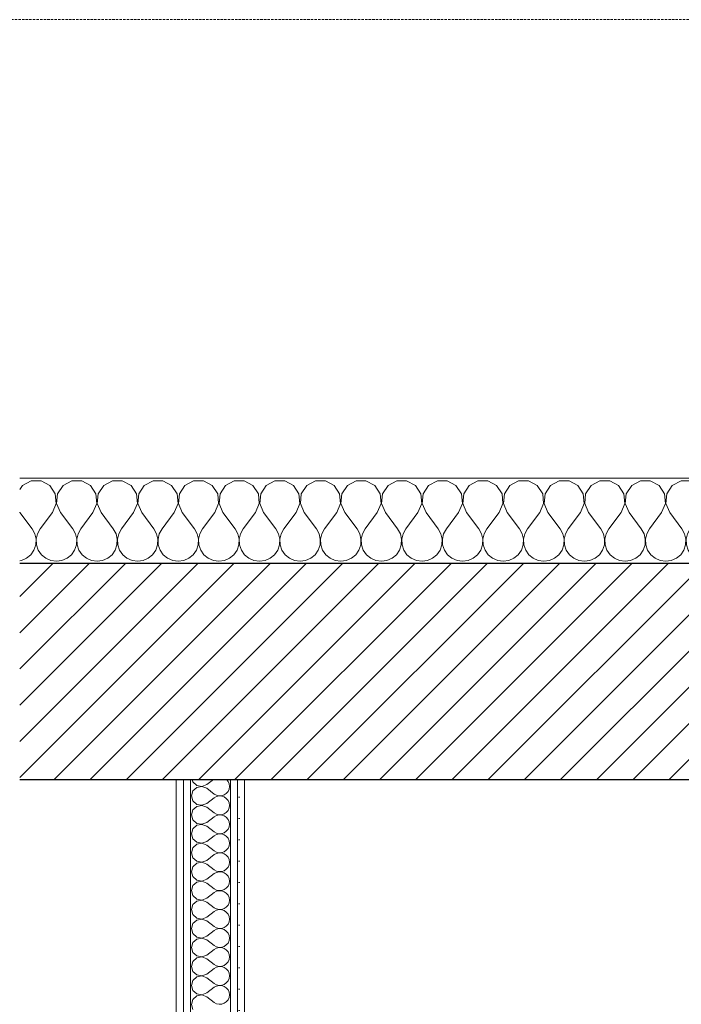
# Model space of a CAD drawing. Header units: millimetres. Extents: x 27262 to 215252, y 16288 to 306312.
# Tile 75 of 76: x 146720 to 147593, y 181836 to 183135. Entities that reach past the tile are written whole.
import ezdxf

# ---------------------------------------------------------------- set-up
doc = ezdxf.new("R2010")
doc.units = ezdxf.units.MM
doc.linetypes.add('DASHED2', pattern=[0.47625, 0.3175, -0.15875])
doc.layers.add('KR_INW', color=252, linetype='Continuous')
doc.layers.add('ROZBUDOWA_NOWE_DZIAŁOWE', color=252, linetype='Continuous')
for name, color, linetype, lineweight in [('KR_INW_Nr_pióra__101', 252, 'Continuous', 5), ('KR_INW_Nr_pióra__102', 252, 'Continuous', 5), ('KR_INW_Nr_pióra__27', 252, 'Continuous', 25), ('KR_INW_Nr_pióra__47', 252, 'Continuous', 15), ('ROZBUDOWA_NOWE_DZIAŁOWE_Nr_pióra__24', 252, 'Continuous', 15), ('ROZBUDOWA_NOWE_DZIAŁOWE_Nr_pióra__4', 252, 'Continuous', 13), ('ROZBUDOWA_NOWE_DZIAŁOWE_Nr_pióra__47', 252, 'Continuous', 15), ('ROZBUDOWA_NOWE_DZIAŁOWE_Nr_pióra__67', 252, 'Continuous', 13)]:
    doc.layers.add(name, color=color, linetype=linetype, lineweight=lineweight)
doc.layers.get('ROZBUDOWA_NOWE_DZIAŁOWE').off()
pattern_1 = [(0, (0, 0), (0, 37.5), [0, -37.5])]

# ---------------------------------------------------------------- blocks, each defined once
blk = doc.blocks.new('*X129')
at = {"layer": 'KR_INW_Nr_pióra__102', "linetype": 'Continuous'}
for p, q in [((215940.3, 121662.7), (215935.4, 121655.4)), ((215955.6, 121670.9), (215940.3, 121662.7)), ((215973, 121670.9), (215955.6, 121670.9)), ((215988.3, 121662.7), (215973, 121670.9)), ((215997.9, 121648.2), (215988.3, 121662.7)), ((216011.7, 121662.7), (216002.1, 121648.2)), ((216027, 121670.9), (216011.7, 121662.7)), ((216044.4, 121670.9), (216027, 121670.9)), ((216059.7, 121662.7), (216044.4, 121670.9)), ((216069.4, 121648.2), (216059.7, 121662.7)), ((216083.1, 121662.7), (216073.5, 121648.2)), ((216098.4, 121670.9), (216083.1, 121662.7)), ((216115.8, 121670.9), (216098.4, 121670.9)), ((216131.2, 121662.7), (216115.8, 121670.9)), ((216140.8, 121648.2), (216131.2, 121662.7)), ((216154.5, 121662.7), (216144.9, 121648.2)), ((216169.9, 121670.9), (216154.5, 121662.7)), ((216187.3, 121670.9), (216169.9, 121670.9)), ((216202.6, 121662.7), (216187.3, 121670.9)), ((216212.2, 121648.2), (216202.6, 121662.7)), ((216226, 121662.7), (216216.3, 121648.2)), ((216241.3, 121670.9), (216226, 121662.7)), ((216258.7, 121670.9), (216241.3, 121670.9)), ((216274, 121662.7), (216258.7, 121670.9)), ((216283.7, 121648.2), (216274, 121662.7)), ((216297.4, 121662.7), (216287.8, 121648.2)), ((216312.7, 121670.9), (216297.4, 121662.7)), ((216330.1, 121670.9), (216312.7, 121670.9)), ((216345.5, 121662.7), (216330.1, 121670.9)), ((216355.1, 121648.2), (216345.5, 121662.7)), ((216368.8, 121662.7), (216359.2, 121648.2)), ((216384.2, 121670.9), (216368.8, 121662.7)), ((216401.6, 121670.9), (216384.2, 121670.9)), ((216416.9, 121662.7), (216401.6, 121670.9)), ((216426.5, 121648.2), (216416.9, 121662.7)), ((216440.3, 121662.7), (216430.6, 121648.2)), ((216455.6, 121670.9), (216440.3, 121662.7)), ((216473, 121670.9), (216455.6, 121670.9)), ((216488.3, 121662.7), (216473, 121670.9)), ((216497.9, 121648.2), (216488.3, 121662.7)), ((216511.7, 121662.7), (216502.1, 121648.2)), ((216527, 121670.9), (216511.7, 121662.7)), ((216544.4, 121670.9), (216527, 121670.9)), ((216559.7, 121662.7), (216544.4, 121670.9)), ((216569.4, 121648.2), (216559.7, 121662.7)), ((216583.1, 121662.7), (216573.5, 121648.2)), ((216598.4, 121670.9), (216583.1, 121662.7)), ((216615.8, 121670.9), (216598.4, 121670.9)), ((216631.2, 121662.7), (216615.8, 121670.9)), ((216640.8, 121648.2), (216631.2, 121662.7)), ((216654.5, 121662.7), (216644.9, 121648.2)), ((216669.9, 121670.9), (216654.5, 121662.7)), ((216687.3, 121670.9), (216669.9, 121670.9)), ((216702.6, 121662.7), (216687.3, 121670.9)), ((216712.2, 121648.2), (216702.6, 121662.7)), ((216726, 121662.7), (216716.3, 121648.2)), ((216741.3, 121670.9), (216726, 121662.7)), ((216758.7, 121670.9), (216741.3, 121670.9)), ((216774, 121662.7), (216758.7, 121670.9)), ((216783.7, 121648.2), (216774, 121662.7)), ((216797.4, 121662.7), (216787.8, 121648.2)), ((216812.7, 121670.9), (216797.4, 121662.7)), ((216830.1, 121670.9), (216812.7, 121670.9)), ((216845.5, 121662.7), (216830.1, 121670.9)), ((216855.1, 121648.2), (216845.5, 121662.7)), ((216868.8, 121662.7), (216859.2, 121648.2)), ((216884.2, 121670.9), (216868.8, 121662.7)), ((216901.6, 121670.9), (216884.2, 121670.9)), ((216916.9, 121662.7), (216901.6, 121670.9)), ((216926.5, 121648.2), (216916.9, 121662.7)), ((216940.3, 121662.7), (216930.6, 121648.2)), ((216955.6, 121670.9), (216940.3, 121662.7)), ((216973, 121670.9), (216955.6, 121670.9)), ((216988.3, 121662.7), (216973, 121670.9)), ((216997.9, 121648.2), (216988.3, 121662.7)), ((217011.7, 121662.7), (217002.1, 121648.2)), ((217027, 121670.9), (217011.7, 121662.7)), ((217044.4, 121670.9), (217027, 121670.9)), ((217059.7, 121662.7), (217044.4, 121670.9)), ((217069.4, 121648.2), (217059.7, 121662.7)), ((217083.1, 121662.7), (217073.5, 121648.2)), ((217098.4, 121670.9), (217083.1, 121662.7)), ((217115.8, 121670.9), (217098.4, 121670.9)), ((217131.2, 121662.7), (217115.8, 121670.9)), ((217140.8, 121648.2), (217131.2, 121662.7)), ((217154.5, 121662.7), (217144.9, 121648.2)), ((217169.9, 121670.9), (217154.5, 121662.7)), ((217187.3, 121670.9), (217169.9, 121670.9)), ((217202.6, 121662.7), (217187.3, 121670.9)), ((217212.2, 121648.2), (217202.6, 121662.7)), ((217226, 121662.7), (217216.3, 121648.2)), ((217241.3, 121670.9), (217226, 121662.7)), ((217258.7, 121670.9), (217241.3, 121670.9)), ((217274, 121662.7), (217258.7, 121670.9)), ((217283.7, 121648.2), (217274, 121662.7)), ((217297.4, 121662.7), (217287.8, 121648.2)), ((217312.7, 121670.9), (217297.4, 121662.7)), ((217330.1, 121670.9), (217312.7, 121670.9)), ((217345.5, 121662.7), (217330.1, 121670.9)), ((217355.1, 121648.2), (217345.5, 121662.7)), ((217368.8, 121662.7), (217359.2, 121648.2)), ((217384.2, 121670.9), (217368.8, 121662.7)), ((217401.6, 121670.9), (217384.2, 121670.9)), ((217416.9, 121662.7), (217401.6, 121670.9)), ((217426.5, 121648.2), (217416.9, 121662.7)), ((217440.3, 121662.7), (217430.6, 121648.2)), ((217455.6, 121670.9), (217440.3, 121662.7)), ((217473, 121670.9), (217455.6, 121670.9)), ((217488.3, 121662.7), (217473, 121670.9)), ((217492.2, 121656.9), (217488.3, 121662.7)), ((215999.6, 121630.9), (215997.9, 121648.2)), ((216002.1, 121648.2), (216000.4, 121630.9)), ((216071, 121630.9), (216069.4, 121648.2)), ((216073.5, 121648.2), (216071.8, 121630.9)), ((216142.4, 121630.9), (216140.8, 121648.2)), ((216144.9, 121648.2), (216143.3, 121630.9)), ((216213.9, 121630.9), (216212.2, 121648.2)), ((216216.3, 121648.2), (216214.7, 121630.9)), ((216285.3, 121630.9), (216283.7, 121648.2)), ((216287.8, 121648.2), (216286.1, 121630.9)), ((216356.7, 121630.9), (216355.1, 121648.2)), ((216359.2, 121648.2), (216357.6, 121630.9)), ((216428.2, 121630.9), (216426.5, 121648.2)), ((216430.6, 121648.2), (216429, 121630.9)), ((216499.6, 121630.9), (216497.9, 121648.2)), ((216502.1, 121648.2), (216500.4, 121630.9)), ((216571, 121630.9), (216569.4, 121648.2)), ((216573.5, 121648.2), (216571.8, 121630.9)), ((216642.4, 121630.9), (216640.8, 121648.2)), ((216644.9, 121648.2), (216643.3, 121630.9)), ((216713.9, 121630.9), (216712.2, 121648.2)), ((216716.3, 121648.2), (216714.7, 121630.9)), ((216785.3, 121630.9), (216783.7, 121648.2)), ((216787.8, 121648.2), (216786.1, 121630.9)), ((216856.7, 121630.9), (216855.1, 121648.2)), ((216859.2, 121648.2), (216857.6, 121630.9)), ((216928.2, 121630.9), (216926.5, 121648.2)), ((216930.6, 121648.2), (216929, 121630.9)), ((216999.6, 121630.9), (216997.9, 121648.2)), ((217002.1, 121648.2), (217000.4, 121630.9)), ((217071, 121630.9), (217069.4, 121648.2)), ((217073.5, 121648.2), (217071.8, 121630.9)), ((217142.4, 121630.9), (217140.8, 121648.2)), ((217144.9, 121648.2), (217143.3, 121630.9)), ((217213.9, 121630.9), (217212.2, 121648.2)), ((217216.3, 121648.2), (217214.7, 121630.9)), ((217285.3, 121630.9), (217283.7, 121648.2)), ((217287.8, 121648.2), (217286.1, 121630.9)), ((217356.7, 121630.9), (217355.1, 121648.2)), ((217359.2, 121648.2), (217357.6, 121630.9)), ((217428.2, 121630.9), (217426.5, 121648.2)), ((217430.6, 121648.2), (217429, 121630.9)), ((215992.9, 121614.9), (215999.6, 121630.9)), ((216000.4, 121630.9), (216007.1, 121614.9)), ((216064.3, 121614.9), (216071, 121630.9)), ((216071.8, 121630.9), (216078.6, 121614.9)), ((216135.7, 121614.9), (216142.4, 121630.9)), ((216143.3, 121630.9), (216150, 121614.9)), ((216207.1, 121614.9), (216213.9, 121630.9)), ((216214.7, 121630.9), (216221.4, 121614.9)), ((216278.6, 121614.9), (216285.3, 121630.9)), ((216286.1, 121630.9), (216292.9, 121614.9)), ((216350, 121614.9), (216356.7, 121630.9)), ((216357.6, 121630.9), (216364.3, 121614.9)), ((216421.4, 121614.9), (216428.2, 121630.9)), ((216429, 121630.9), (216435.7, 121614.9)), ((216492.9, 121614.9), (216499.6, 121630.9)), ((216500.4, 121630.9), (216507.1, 121614.9)), ((216564.3, 121614.9), (216571, 121630.9)), ((216571.8, 121630.9), (216578.6, 121614.9)), ((216635.7, 121614.9), (216642.4, 121630.9)), ((216643.3, 121630.9), (216650, 121614.9)), ((216707.1, 121614.9), (216713.9, 121630.9)), ((216714.7, 121630.9), (216721.4, 121614.9)), ((216778.6, 121614.9), (216785.3, 121630.9)), ((216786.1, 121630.9), (216792.9, 121614.9)), ((216850, 121614.9), (216856.7, 121630.9)), ((216857.6, 121630.9), (216864.3, 121614.9)), ((216921.4, 121614.9), (216928.2, 121630.9)), ((216929, 121630.9), (216935.7, 121614.9)), ((216992.9, 121614.9), (216999.6, 121630.9)), ((217000.4, 121630.9), (217007.1, 121614.9)), ((217064.3, 121614.9), (217071, 121630.9)), ((217071.8, 121630.9), (217078.6, 121614.9)), ((217135.7, 121614.9), (217142.4, 121630.9)), ((217143.3, 121630.9), (217150, 121614.9)), ((217207.1, 121614.9), (217213.9, 121630.9)), ((217214.7, 121630.9), (217221.4, 121614.9)), ((217278.6, 121614.9), (217285.3, 121630.9)), ((217286.1, 121630.9), (217292.9, 121614.9)), ((217350, 121614.9), (217356.7, 121630.9)), ((217357.6, 121630.9), (217364.3, 121614.9)), ((217421.4, 121614.9), (217428.2, 121630.9)), ((217429, 121630.9), (217435.7, 121614.9)), ((215935.4, 121615.6), (215935.7, 121614.9)), ((215935.7, 121614.9), (215957.1, 121586.3)), ((215992.9, 121614.9), (215971.4, 121586.3)), ((216007.1, 121614.9), (216028.6, 121586.3)), ((216064.3, 121614.9), (216042.9, 121586.3)), ((216078.6, 121614.9), (216100, 121586.3)), ((216135.7, 121614.9), (216114.3, 121586.3)), ((216150, 121614.9), (216171.4, 121586.3)), ((216207.1, 121614.9), (216185.7, 121586.3)), ((216221.4, 121614.9), (216242.9, 121586.3)), ((216278.6, 121614.9), (216257.1, 121586.3)), ((216292.9, 121614.9), (216314.3, 121586.3)), ((216350, 121614.9), (216328.6, 121586.3)), ((216364.3, 121614.9), (216385.7, 121586.3)), ((216421.4, 121614.9), (216400, 121586.3)), ((216435.7, 121614.9), (216457.1, 121586.3)), ((216492.9, 121614.9), (216471.4, 121586.3)), ((216507.1, 121614.9), (216528.6, 121586.3)), ((216564.3, 121614.9), (216542.9, 121586.3)), ((216578.6, 121614.9), (216600, 121586.3)), ((216635.7, 121614.9), (216614.3, 121586.3)), ((216650, 121614.9), (216671.4, 121586.3)), ((216707.1, 121614.9), (216685.7, 121586.3)), ((216721.4, 121614.9), (216742.9, 121586.3)), ((216778.6, 121614.9), (216757.1, 121586.3)), ((216792.9, 121614.9), (216814.3, 121586.3)), ((216850, 121614.9), (216828.6, 121586.3)), ((216864.3, 121614.9), (216885.7, 121586.3)), ((216921.4, 121614.9), (216900, 121586.3)), ((216935.7, 121614.9), (216957.1, 121586.3)), ((216992.9, 121614.9), (216971.4, 121586.3)), ((217007.1, 121614.9), (217028.6, 121586.3)), ((217064.3, 121614.9), (217042.9, 121586.3)), ((217078.6, 121614.9), (217100, 121586.3)), ((217135.7, 121614.9), (217114.3, 121586.3)), ((217150, 121614.9), (217171.4, 121586.3)), ((217207.1, 121614.9), (217185.7, 121586.3)), ((217221.4, 121614.9), (217242.9, 121586.3)), ((217278.6, 121614.9), (217257.1, 121586.3)), ((217292.9, 121614.9), (217314.3, 121586.3)), ((217350, 121614.9), (217328.6, 121586.3)), ((217364.3, 121614.9), (217385.7, 121586.3)), ((217421.4, 121614.9), (217400, 121586.3)), ((217435.7, 121614.9), (217457.1, 121586.3)), ((217492.2, 121614), (217471.4, 121586.3)), ((215961.9, 121577.7), (215957.1, 121586.3)), ((215971.4, 121586.3), (215966.7, 121577.7)), ((216033.3, 121577.7), (216028.6, 121586.3)), ((216042.9, 121586.3), (216038.1, 121577.7)), ((216104.8, 121577.7), (216100, 121586.3)), ((216114.3, 121586.3), (216109.5, 121577.7)), ((216176.2, 121577.7), (216171.4, 121586.3)), ((216185.7, 121586.3), (216180.9, 121577.7)), ((216247.6, 121577.7), (216242.9, 121586.3)), ((216257.1, 121586.3), (216252.4, 121577.7)), ((216319.1, 121577.7), (216314.3, 121586.3)), ((216328.6, 121586.3), (216323.8, 121577.7)), ((216390.5, 121577.7), (216385.7, 121586.3)), ((216400, 121586.3), (216395.2, 121577.7)), ((216461.9, 121577.7), (216457.1, 121586.3)), ((216471.4, 121586.3), (216466.7, 121577.7)), ((216533.3, 121577.7), (216528.6, 121586.3)), ((216542.9, 121586.3), (216538.1, 121577.7)), ((216604.8, 121577.7), (216600, 121586.3)), ((216614.3, 121586.3), (216609.5, 121577.7)), ((216676.2, 121577.7), (216671.4, 121586.3)), ((216685.7, 121586.3), (216680.9, 121577.7)), ((216747.6, 121577.7), (216742.9, 121586.3)), ((216757.1, 121586.3), (216752.4, 121577.7)), ((216819.1, 121577.7), (216814.3, 121586.3)), ((216828.6, 121586.3), (216823.8, 121577.7)), ((216890.5, 121577.7), (216885.7, 121586.3)), ((216900, 121586.3), (216895.2, 121577.7)), ((216961.9, 121577.7), (216957.1, 121586.3)), ((216971.4, 121586.3), (216966.7, 121577.7)), ((217033.3, 121577.7), (217028.6, 121586.3)), ((217042.9, 121586.3), (217038.1, 121577.7)), ((217104.8, 121577.7), (217100, 121586.3)), ((217114.3, 121586.3), (217109.5, 121577.7)), ((217176.2, 121577.7), (217171.4, 121586.3)), ((217185.7, 121586.3), (217180.9, 121577.7)), ((217247.6, 121577.7), (217242.9, 121586.3)), ((217257.1, 121586.3), (217252.4, 121577.7)), ((217319.1, 121577.7), (217314.3, 121586.3)), ((217328.6, 121586.3), (217323.8, 121577.7)), ((217390.5, 121577.7), (217385.7, 121586.3)), ((217400, 121586.3), (217395.2, 121577.7)), ((217461.9, 121577.7), (217457.1, 121586.3)), ((217471.4, 121586.3), (217466.7, 121577.7)), ((215964.1, 121568.1), (215961.9, 121577.7)), ((215963.7, 121558.2), (215964.1, 121568.1)), ((215966.7, 121577.7), (215964.4, 121568.1)), ((215964.4, 121568.1), (215964.9, 121558.2)), ((216035.6, 121568.1), (216033.3, 121577.7)), ((216035.1, 121558.2), (216035.6, 121568.1)), ((216038.1, 121577.7), (216035.9, 121568.1)), ((216035.9, 121568.1), (216036.3, 121558.2)), ((216107, 121568.1), (216104.8, 121577.7)), ((216106.5, 121558.2), (216107, 121568.1)), ((216109.5, 121577.7), (216107.3, 121568.1)), ((216107.3, 121568.1), (216107.8, 121558.2)), ((216178.4, 121568.1), (216176.2, 121577.7)), ((216177.9, 121558.2), (216178.4, 121568.1)), ((216180.9, 121577.7), (216178.7, 121568.1)), ((216178.7, 121568.1), (216179.2, 121558.2)), ((216249.9, 121568.1), (216247.6, 121577.7)), ((216249.4, 121558.2), (216249.9, 121568.1)), ((216252.4, 121577.7), (216250.1, 121568.1)), ((216250.1, 121568.1), (216250.6, 121558.2)), ((216321.3, 121568.1), (216319.1, 121577.7)), ((216320.8, 121558.2), (216321.3, 121568.1)), ((216323.8, 121577.7), (216321.6, 121568.1)), ((216321.6, 121568.1), (216322.1, 121558.2)), ((216392.7, 121568.1), (216390.5, 121577.7)), ((216392.2, 121558.2), (216392.7, 121568.1)), ((216395.2, 121577.7), (216393, 121568.1)), ((216393, 121568.1), (216393.5, 121558.2)), ((216464.1, 121568.1), (216461.9, 121577.7)), ((216463.7, 121558.2), (216464.1, 121568.1)), ((216466.7, 121577.7), (216464.4, 121568.1)), ((216464.4, 121568.1), (216464.9, 121558.2)), ((216535.6, 121568.1), (216533.3, 121577.7)), ((216535.1, 121558.2), (216535.6, 121568.1)), ((216538.1, 121577.7), (216535.9, 121568.1)), ((216535.9, 121568.1), (216536.3, 121558.2)), ((216607, 121568.1), (216604.8, 121577.7)), ((216606.5, 121558.2), (216607, 121568.1)), ((216609.5, 121577.7), (216607.3, 121568.1)), ((216607.3, 121568.1), (216607.8, 121558.2)), ((216678.4, 121568.1), (216676.2, 121577.7)), ((216677.9, 121558.2), (216678.4, 121568.1)), ((216680.9, 121577.7), (216678.7, 121568.1)), ((216678.7, 121568.1), (216679.2, 121558.2)), ((216749.9, 121568.1), (216747.6, 121577.7)), ((216749.4, 121558.2), (216749.9, 121568.1)), ((216752.4, 121577.7), (216750.1, 121568.1)), ((216750.1, 121568.1), (216750.6, 121558.2)), ((216821.3, 121568.1), (216819.1, 121577.7)), ((216820.8, 121558.2), (216821.3, 121568.1)), ((216823.8, 121577.7), (216821.6, 121568.1)), ((216821.6, 121568.1), (216822.1, 121558.2)), ((216892.7, 121568.1), (216890.5, 121577.7)), ((216892.2, 121558.2), (216892.7, 121568.1)), ((216895.2, 121577.7), (216893, 121568.1)), ((216893, 121568.1), (216893.5, 121558.2)), ((216964.1, 121568.1), (216961.9, 121577.7)), ((216963.7, 121558.2), (216964.1, 121568.1)), ((216966.7, 121577.7), (216964.4, 121568.1)), ((216964.4, 121568.1), (216964.9, 121558.2)), ((217035.6, 121568.1), (217033.3, 121577.7)), ((217035.1, 121558.2), (217035.6, 121568.1)), ((217038.1, 121577.7), (217035.9, 121568.1)), ((217035.9, 121568.1), (217036.3, 121558.2)), ((217107, 121568.1), (217104.8, 121577.7)), ((217106.5, 121558.2), (217107, 121568.1)), ((217109.5, 121577.7), (217107.3, 121568.1)), ((217107.3, 121568.1), (217107.8, 121558.2)), ((217178.4, 121568.1), (217176.2, 121577.7)), ((217177.9, 121558.2), (217178.4, 121568.1)), ((217180.9, 121577.7), (217178.7, 121568.1)), ((217178.7, 121568.1), (217179.2, 121558.2)), ((217249.9, 121568.1), (217247.6, 121577.7)), ((217249.4, 121558.2), (217249.9, 121568.1)), ((217252.4, 121577.7), (217250.1, 121568.1)), ((217250.1, 121568.1), (217250.6, 121558.2)), ((217321.3, 121568.1), (217319.1, 121577.7)), ((217320.8, 121558.2), (217321.3, 121568.1)), ((217323.8, 121577.7), (217321.6, 121568.1)), ((217321.6, 121568.1), (217322.1, 121558.2)), ((217392.7, 121568.1), (217390.5, 121577.7)), ((217392.2, 121558.2), (217392.7, 121568.1)), ((217395.2, 121577.7), (217393, 121568.1)), ((217393, 121568.1), (217393.5, 121558.2)), ((217464.1, 121568.1), (217461.9, 121577.7)), ((217463.7, 121558.2), (217464.1, 121568.1)), ((217466.7, 121577.7), (217464.4, 121568.1)), ((217464.4, 121568.1), (217464.9, 121558.2)), ((215960.5, 121548.9), (215963.7, 121558.2)), ((215964.9, 121558.2), (215968.1, 121548.9)), ((216031.9, 121548.9), (216035.1, 121558.2)), ((216036.3, 121558.2), (216039.5, 121548.9)), ((216103.4, 121548.9), (216106.5, 121558.2)), ((216107.8, 121558.2), (216110.9, 121548.9)), ((216174.8, 121548.9), (216177.9, 121558.2)), ((216179.2, 121558.2), (216182.3, 121548.9)), ((216246.2, 121548.9), (216249.4, 121558.2)), ((216250.6, 121558.2), (216253.8, 121548.9)), ((216317.7, 121548.9), (216320.8, 121558.2)), ((216322.1, 121558.2), (216325.2, 121548.9)), ((216389.1, 121548.9), (216392.2, 121558.2)), ((216393.5, 121558.2), (216396.6, 121548.9)), ((216460.5, 121548.9), (216463.7, 121558.2)), ((216464.9, 121558.2), (216468.1, 121548.9)), ((216531.9, 121548.9), (216535.1, 121558.2)), ((216536.3, 121558.2), (216539.5, 121548.9)), ((216603.4, 121548.9), (216606.5, 121558.2)), ((216607.8, 121558.2), (216610.9, 121548.9)), ((216674.8, 121548.9), (216677.9, 121558.2)), ((216679.2, 121558.2), (216682.3, 121548.9)), ((216746.2, 121548.9), (216749.4, 121558.2)), ((216750.6, 121558.2), (216753.8, 121548.9)), ((216817.7, 121548.9), (216820.8, 121558.2)), ((216822.1, 121558.2), (216825.2, 121548.9)), ((216889.1, 121548.9), (216892.2, 121558.2)), ((216893.5, 121558.2), (216896.6, 121548.9)), ((216960.5, 121548.9), (216963.7, 121558.2)), ((216964.9, 121558.2), (216968.1, 121548.9)), ((217031.9, 121548.9), (217035.1, 121558.2)), ((217036.3, 121558.2), (217039.5, 121548.9)), ((217103.4, 121548.9), (217106.5, 121558.2)), ((217107.8, 121558.2), (217110.9, 121548.9)), ((217174.8, 121548.9), (217177.9, 121558.2)), ((217179.2, 121558.2), (217182.3, 121548.9)), ((217246.2, 121548.9), (217249.4, 121558.2)), ((217250.6, 121558.2), (217253.8, 121548.9)), ((217317.7, 121548.9), (217320.8, 121558.2)), ((217322.1, 121558.2), (217325.2, 121548.9)), ((217389.1, 121548.9), (217392.2, 121558.2)), ((217393.5, 121558.2), (217396.6, 121548.9)), ((217460.5, 121548.9), (217463.7, 121558.2)), ((217464.9, 121558.2), (217468.1, 121548.9)), ((215938.3, 121530.5), (215947.3, 121534.5)), ((215947.3, 121534.5), (215954.9, 121540.8)), ((215954.9, 121540.8), (215960.5, 121548.9)), ((215968.1, 121548.9), (215973.6, 121540.8)), ((215973.6, 121540.8), (215981.2, 121534.5)), ((215981.2, 121534.5), (215990.2, 121530.5)), ((216009.8, 121530.5), (216018.8, 121534.5)), ((216018.8, 121534.5), (216026.4, 121540.8)), ((216026.4, 121540.8), (216031.9, 121548.9)), ((216039.5, 121548.9), (216045.1, 121540.8)), ((216045.1, 121540.8), (216052.7, 121534.5)), ((216052.7, 121534.5), (216061.7, 121530.5)), ((216081.2, 121530.5), (216090.2, 121534.5)), ((216090.2, 121534.5), (216097.8, 121540.8)), ((216097.8, 121540.8), (216103.4, 121548.9)), ((216110.9, 121548.9), (216116.5, 121540.8)), ((216116.5, 121540.8), (216124.1, 121534.5)), ((216124.1, 121534.5), (216133.1, 121530.5)), ((216152.6, 121530.5), (216161.6, 121534.5)), ((216161.6, 121534.5), (216169.2, 121540.8)), ((216169.2, 121540.8), (216174.8, 121548.9)), ((216182.3, 121548.9), (216187.9, 121540.8)), ((216187.9, 121540.8), (216195.5, 121534.5)), ((216195.5, 121534.5), (216204.5, 121530.5)), ((216224, 121530.5), (216233.1, 121534.5)), ((216233.1, 121534.5), (216240.6, 121540.8)), ((216240.6, 121540.8), (216246.2, 121548.9)), ((216253.8, 121548.9), (216259.4, 121540.8)), ((216259.4, 121540.8), (216266.9, 121534.5)), ((216266.9, 121534.5), (216276, 121530.5)), ((216295.5, 121530.5), (216304.5, 121534.5)), ((216304.5, 121534.5), (216312.1, 121540.8)), ((216312.1, 121540.8), (216317.7, 121548.9)), ((216325.2, 121548.9), (216330.8, 121540.8)), ((216330.8, 121540.8), (216338.4, 121534.5)), ((216338.4, 121534.5), (216347.4, 121530.5)), ((216366.9, 121530.5), (216375.9, 121534.5)), ((216375.9, 121534.5), (216383.5, 121540.8)), ((216383.5, 121540.8), (216389.1, 121548.9)), ((216396.6, 121548.9), (216402.2, 121540.8)), ((216402.2, 121540.8), (216409.8, 121534.5)), ((216409.8, 121534.5), (216418.8, 121530.5)), ((216438.3, 121530.5), (216447.3, 121534.5)), ((216447.3, 121534.5), (216454.9, 121540.8)), ((216454.9, 121540.8), (216460.5, 121548.9)), ((216468.1, 121548.9), (216473.6, 121540.8)), ((216473.6, 121540.8), (216481.2, 121534.5)), ((216481.2, 121534.5), (216490.2, 121530.5)), ((216509.8, 121530.5), (216518.8, 121534.5)), ((216518.8, 121534.5), (216526.4, 121540.8)), ((216526.4, 121540.8), (216531.9, 121548.9)), ((216539.5, 121548.9), (216545.1, 121540.8)), ((216545.1, 121540.8), (216552.7, 121534.5)), ((216552.7, 121534.5), (216561.7, 121530.5)), ((216581.2, 121530.5), (216590.2, 121534.5)), ((216590.2, 121534.5), (216597.8, 121540.8)), ((216597.8, 121540.8), (216603.4, 121548.9)), ((216610.9, 121548.9), (216616.5, 121540.8)), ((216616.5, 121540.8), (216624.1, 121534.5)), ((216624.1, 121534.5), (216633.1, 121530.5)), ((216652.6, 121530.5), (216661.6, 121534.5)), ((216661.6, 121534.5), (216669.2, 121540.8)), ((216669.2, 121540.8), (216674.8, 121548.9)), ((216682.3, 121548.9), (216687.9, 121540.8)), ((216687.9, 121540.8), (216695.5, 121534.5)), ((216695.5, 121534.5), (216704.5, 121530.5)), ((216724, 121530.5), (216733.1, 121534.5)), ((216733.1, 121534.5), (216740.6, 121540.8)), ((216740.6, 121540.8), (216746.2, 121548.9)), ((216753.8, 121548.9), (216759.4, 121540.8)), ((216759.4, 121540.8), (216766.9, 121534.5)), ((216766.9, 121534.5), (216776, 121530.5)), ((216795.5, 121530.5), (216804.5, 121534.5)), ((216804.5, 121534.5), (216812.1, 121540.8)), ((216812.1, 121540.8), (216817.7, 121548.9)), ((216825.2, 121548.9), (216830.8, 121540.8)), ((216830.8, 121540.8), (216838.4, 121534.5)), ((216838.4, 121534.5), (216847.4, 121530.5)), ((216866.9, 121530.5), (216875.9, 121534.5)), ((216875.9, 121534.5), (216883.5, 121540.8)), ((216883.5, 121540.8), (216889.1, 121548.9)), ((216896.6, 121548.9), (216902.2, 121540.8)), ((216902.2, 121540.8), (216909.8, 121534.5)), ((216909.8, 121534.5), (216918.8, 121530.5)), ((216938.3, 121530.5), (216947.3, 121534.5)), ((216947.3, 121534.5), (216954.9, 121540.8)), ((216954.9, 121540.8), (216960.5, 121548.9)), ((216968.1, 121548.9), (216973.6, 121540.8)), ((216973.6, 121540.8), (216981.2, 121534.5)), ((216981.2, 121534.5), (216990.2, 121530.5)), ((217009.8, 121530.5), (217018.8, 121534.5)), ((217018.8, 121534.5), (217026.4, 121540.8)), ((217026.4, 121540.8), (217031.9, 121548.9)), ((217039.5, 121548.9), (217045.1, 121540.8)), ((217045.1, 121540.8), (217052.7, 121534.5)), ((217052.7, 121534.5), (217061.7, 121530.5)), ((217081.2, 121530.5), (217090.2, 121534.5)), ((217090.2, 121534.5), (217097.8, 121540.8)), ((217097.8, 121540.8), (217103.4, 121548.9)), ((217110.9, 121548.9), (217116.5, 121540.8)), ((217116.5, 121540.8), (217124.1, 121534.5)), ((217124.1, 121534.5), (217133.1, 121530.5)), ((217152.6, 121530.5), (217161.6, 121534.5)), ((217161.6, 121534.5), (217169.2, 121540.8)), ((217169.2, 121540.8), (217174.8, 121548.9)), ((217182.3, 121548.9), (217187.9, 121540.8)), ((217187.9, 121540.8), (217195.5, 121534.5)), ((217195.5, 121534.5), (217204.5, 121530.5)), ((217224, 121530.5), (217233.1, 121534.5)), ((217233.1, 121534.5), (217240.6, 121540.8)), ((217240.6, 121540.8), (217246.2, 121548.9)), ((217253.8, 121548.9), (217259.4, 121540.8)), ((217259.4, 121540.8), (217266.9, 121534.5)), ((217266.9, 121534.5), (217276, 121530.5)), ((217295.5, 121530.5), (217304.5, 121534.5)), ((217304.5, 121534.5), (217312.1, 121540.8)), ((217312.1, 121540.8), (217317.7, 121548.9)), ((217325.2, 121548.9), (217330.8, 121540.8)), ((217330.8, 121540.8), (217338.4, 121534.5)), ((217338.4, 121534.5), (217347.4, 121530.5)), ((217366.9, 121530.5), (217375.9, 121534.5)), ((217375.9, 121534.5), (217383.5, 121540.8)), ((217383.5, 121540.8), (217389.1, 121548.9)), ((217396.6, 121548.9), (217402.2, 121540.8)), ((217402.2, 121540.8), (217409.8, 121534.5)), ((217409.8, 121534.5), (217418.8, 121530.5)), ((217438.3, 121530.5), (217447.3, 121534.5)), ((217447.3, 121534.5), (217454.9, 121540.8)), ((217454.9, 121540.8), (217460.5, 121548.9)), ((217468.1, 121548.9), (217473.6, 121540.8)), ((217473.6, 121540.8), (217481.2, 121534.5)), ((217481.2, 121534.5), (217490.2, 121530.5)), ((215935.4, 121530.1), (215938.3, 121530.5)), ((215990.2, 121530.5), (216000, 121529.2)), ((216000, 121529.2), (216009.8, 121530.5)), ((216061.7, 121530.5), (216071.4, 121529.2)), ((216071.4, 121529.2), (216081.2, 121530.5)), ((216133.1, 121530.5), (216142.9, 121529.2)), ((216142.9, 121529.2), (216152.6, 121530.5)), ((216204.5, 121530.5), (216214.3, 121529.2)), ((216214.3, 121529.2), (216224, 121530.5)), ((216276, 121530.5), (216285.7, 121529.2)), ((216285.7, 121529.2), (216295.5, 121530.5)), ((216347.4, 121530.5), (216357.1, 121529.2)), ((216357.1, 121529.2), (216366.9, 121530.5)), ((216418.8, 121530.5), (216428.6, 121529.2)), ((216428.6, 121529.2), (216438.3, 121530.5)), ((216490.2, 121530.5), (216500, 121529.2)), ((216500, 121529.2), (216509.8, 121530.5)), ((216561.7, 121530.5), (216571.4, 121529.2)), ((216571.4, 121529.2), (216581.2, 121530.5)), ((216633.1, 121530.5), (216642.9, 121529.2)), ((216642.9, 121529.2), (216652.6, 121530.5)), ((216704.5, 121530.5), (216714.3, 121529.2)), ((216714.3, 121529.2), (216724, 121530.5)), ((216776, 121530.5), (216785.7, 121529.2)), ((216785.7, 121529.2), (216795.5, 121530.5)), ((216847.4, 121530.5), (216857.1, 121529.2)), ((216857.1, 121529.2), (216866.9, 121530.5)), ((216918.8, 121530.5), (216928.6, 121529.2)), ((216928.6, 121529.2), (216938.3, 121530.5)), ((216990.2, 121530.5), (217000, 121529.2)), ((217000, 121529.2), (217009.8, 121530.5)), ((217061.7, 121530.5), (217071.4, 121529.2)), ((217071.4, 121529.2), (217081.2, 121530.5)), ((217133.1, 121530.5), (217142.9, 121529.2)), ((217142.9, 121529.2), (217152.6, 121530.5)), ((217204.5, 121530.5), (217214.3, 121529.2)), ((217214.3, 121529.2), (217224, 121530.5)), ((217276, 121530.5), (217285.7, 121529.2)), ((217285.7, 121529.2), (217295.5, 121530.5)), ((217347.4, 121530.5), (217357.1, 121529.2)), ((217357.1, 121529.2), (217366.9, 121530.5)), ((217418.8, 121530.5), (217428.6, 121529.2)), ((217428.6, 121529.2), (217438.3, 121530.5)), ((217490.2, 121530.5), (217492.2, 121530.3))]:
    blk.add_line(p, q, dxfattribs=at)
blk = doc.blocks.new('Ściana_2', base_point=(179075.1, 121675.6))
at = {"layer": 'KR_INW_Nr_pióra__101', "linetype": 'Continuous'}
h = blk.add_hatch(dxfattribs=at)
h.set_pattern_fill('CEGŁA_LICÓWKA', color=256, style=0, pattern_type=2)
h.set_pattern_definition([(45, (0, 0), (-31.819804, 31.819804), [])])
h.paths.add_polyline_path([(215935.4, 121525.6), (215935.4, 121425.6), (215935.4, 121375.6), (215935.4, 121145.6), (217492.2, 121145.6), (217492.2, 121375.6), (217492.2, 121425.6), (217492.2, 121525.6)])
at = {"layer": 'KR_INW_Nr_pióra__27', "linetype": 'Continuous'}
blk.add_line((217492.2, 121525.6), (215935.4, 121525.6), dxfattribs=at)
at = {"layer": 'KR_INW_Nr_pióra__27', "linetype": 'Continuous', "flags": 128}
blk.add_lwpolyline([(215935.4, 121145.6), (217492.2, 121145.6)], dxfattribs=at)
at = {"layer": 'KR_INW_Nr_pióra__47', "linetype": 'Continuous', "flags": 128}
blk.add_lwpolyline([(217492.2, 121675.6), (215935.4, 121675.6)], dxfattribs=at)
at = {"layer": 'KR_INW'}
blk.add_blockref('*X129', (0, 0), dxfattribs=at)
blk = doc.blocks.new('*X500')
at = {"layer": 'ROZBUDOWA_NOWE_DZIAŁOWE_Nr_pióra__4', "linetype": 'Continuous'}
for p, q in [((216238.8, 121145.6), (216240, 121141.2)), ((216240, 121141.2), (216246.7, 121135.1)), ((216246.7, 121135.1), (216255.7, 121133.4)), ((216255.7, 121133.4), (216264.2, 121136.7)), ((216264.2, 121136.7), (216276.1, 121145.6)), ((216301.7, 121142.1), (216298.8, 121145.6)), ((216303.5, 121137.9), (216301.7, 121142.1)), ((216304.2, 121133.3), (216303.5, 121137.9)), ((216240, 121125.4), (216237.5, 121116.7)), ((216246.7, 121131.6), (216240, 121125.4)), ((216255.7, 121133.3), (216246.7, 121131.6)), ((216264.2, 121130), (216255.7, 121133.3)), ((216264.2, 121130), (216277.5, 121120)), ((216277.5, 121120), (216281.5, 121117.8)), ((216281.5, 121117.8), (216286, 121116.7)), ((216290.6, 121117), (216295, 121118.4)), ((216295, 121118.4), (216298.7, 121121)), ((216298.7, 121121), (216301.7, 121124.6)), ((216301.7, 121124.6), (216303.5, 121128.8)), ((216303.5, 121128.8), (216304.2, 121133.3)), ((216237.5, 121116.7), (216240, 121107.9)), ((216240, 121107.9), (216246.7, 121101.8)), ((216246.7, 121101.8), (216255.7, 121100.1)), ((216255.7, 121100.1), (216264.2, 121103.3)), ((216264.2, 121103.3), (216277.5, 121113.3)), ((216281.5, 121115.6), (216277.5, 121113.3)), ((216286, 121116.6), (216281.5, 121115.6)), ((216286, 121116.7), (216290.6, 121117)), ((216290.6, 121116.4), (216286, 121116.6)), ((216295, 121114.9), (216290.6, 121116.4)), ((216298.7, 121112.3), (216295, 121114.9)), ((216301.7, 121108.8), (216298.7, 121112.3)), ((216303.5, 121104.6), (216301.7, 121108.8)), ((216304.2, 121100), (216303.5, 121104.6)), ((216240, 121092.1), (216237.5, 121083.3)), ((216237.5, 121083.3), (216240, 121074.6)), ((216246.7, 121098.2), (216240, 121092.1)), ((216255.7, 121099.9), (216246.7, 121098.2)), ((216264.2, 121096.7), (216255.7, 121099.9)), ((216264.2, 121096.7), (216277.5, 121086.7)), ((216277.5, 121086.7), (216281.5, 121084.4)), ((216281.5, 121084.4), (216286, 121083.4)), ((216286, 121083.3), (216281.5, 121082.2)), ((216286, 121083.4), (216290.6, 121083.6)), ((216290.6, 121083), (216286, 121083.3)), ((216290.6, 121083.6), (216295, 121085.1)), ((216295, 121081.6), (216290.6, 121083)), ((216295, 121085.1), (216298.7, 121087.7)), ((216298.7, 121087.7), (216301.7, 121091.2)), ((216301.7, 121091.2), (216303.5, 121095.4)), ((216303.5, 121095.4), (216304.2, 121100)), ((216240, 121074.6), (216246.7, 121068.4)), ((216246.7, 121068.4), (216255.7, 121066.7)), ((216255.7, 121066.6), (216246.7, 121064.9)), ((216255.7, 121066.7), (216264.2, 121070)), ((216264.2, 121063.3), (216255.7, 121066.6)), ((216264.2, 121070), (216277.5, 121080)), ((216281.5, 121082.2), (216277.5, 121080)), ((216298.7, 121079), (216295, 121081.6)), ((216301.7, 121075.4), (216298.7, 121079)), ((216303.5, 121071.2), (216301.7, 121075.4)), ((216304.2, 121066.7), (216303.5, 121071.2)), ((216303.5, 121062.1), (216304.2, 121066.7)), ((216240, 121058.8), (216237.5, 121050)), ((216237.5, 121050), (216240, 121041.2)), ((216246.7, 121064.9), (216240, 121058.8)), ((216264.2, 121063.3), (216277.5, 121053.3)), ((216277.5, 121053.3), (216281.5, 121051.1)), ((216281.5, 121048.9), (216277.5, 121046.7)), ((216281.5, 121051.1), (216286, 121050.1)), ((216286, 121049.9), (216281.5, 121048.9)), ((216286, 121050.1), (216290.6, 121050.3)), ((216290.6, 121049.7), (216286, 121049.9)), ((216290.6, 121050.3), (216295, 121051.8)), ((216295, 121048.2), (216290.6, 121049.7)), ((216295, 121051.8), (216298.7, 121054.4)), ((216298.7, 121054.4), (216301.7, 121057.9)), ((216301.7, 121057.9), (216303.5, 121062.1)), ((216240, 121041.2), (216246.7, 121035.1)), ((216246.7, 121031.6), (216240, 121025.4)), ((216246.7, 121035.1), (216255.7, 121033.4)), ((216255.7, 121033.3), (216246.7, 121031.6)), ((216255.7, 121033.4), (216264.2, 121036.7)), ((216264.2, 121030), (216255.7, 121033.3)), ((216264.2, 121036.7), (216277.5, 121046.7)), ((216298.7, 121045.6), (216295, 121048.2)), ((216301.7, 121042.1), (216298.7, 121045.6)), ((216303.5, 121037.9), (216301.7, 121042.1)), ((216304.2, 121033.3), (216303.5, 121037.9)), ((216303.5, 121028.8), (216304.2, 121033.3)), ((216240, 121025.4), (216237.5, 121016.7)), ((216237.5, 121016.7), (216240, 121007.9)), ((216264.2, 121030), (216277.5, 121020)), ((216277.5, 121020), (216281.5, 121017.8)), ((216281.5, 121015.6), (216277.5, 121013.3)), ((216281.5, 121017.8), (216286, 121016.7)), ((216286, 121016.6), (216281.5, 121015.6)), ((216286, 121016.7), (216290.6, 121017)), ((216290.6, 121016.4), (216286, 121016.6)), ((216290.6, 121017), (216295, 121018.4)), ((216295, 121014.9), (216290.6, 121016.4)), ((216295, 121018.4), (216298.7, 121021)), ((216298.7, 121012.3), (216295, 121014.9)), ((216298.7, 121021), (216301.7, 121024.6)), ((216301.7, 121024.6), (216303.5, 121028.8)), ((216240, 121007.9), (216246.7, 121001.8)), ((216246.7, 120998.2), (216240, 120992.1)), ((216246.7, 121001.8), (216255.7, 121000.1)), ((216255.7, 120999.9), (216246.7, 120998.2)), ((216255.7, 121000.1), (216264.2, 121003.3)), ((216264.2, 120996.7), (216255.7, 120999.9)), ((216264.2, 121003.3), (216277.5, 121013.3)), ((216264.2, 120996.7), (216277.5, 120986.7)), ((216301.7, 121008.8), (216298.7, 121012.3)), ((216303.5, 121004.6), (216301.7, 121008.8)), ((216304.2, 121000), (216303.5, 121004.6)), ((216303.5, 120995.4), (216304.2, 121000)), ((216240, 120992.1), (216237.5, 120983.3)), ((216237.5, 120983.3), (216240, 120974.6)), ((216264.2, 120970), (216277.5, 120980)), ((216277.5, 120986.7), (216281.5, 120984.4)), ((216281.5, 120982.2), (216277.5, 120980)), ((216281.5, 120984.4), (216286, 120983.4)), ((216286, 120983.3), (216281.5, 120982.2)), ((216286, 120983.4), (216290.6, 120983.6)), ((216290.6, 120983), (216286, 120983.3)), ((216290.6, 120983.6), (216295, 120985.1)), ((216295, 120981.6), (216290.6, 120983)), ((216295, 120985.1), (216298.7, 120987.7)), ((216298.7, 120979), (216295, 120981.6)), ((216298.7, 120987.7), (216301.7, 120991.2)), ((216301.7, 120991.2), (216303.5, 120995.4)), ((216240, 120974.6), (216246.7, 120968.4)), ((216246.7, 120964.9), (216240, 120958.8)), ((216246.7, 120968.4), (216255.7, 120966.7)), ((216255.7, 120966.6), (216246.7, 120964.9)), ((216255.7, 120966.7), (216264.2, 120970)), ((216264.2, 120963.3), (216255.7, 120966.6)), ((216264.2, 120963.3), (216277.5, 120953.3)), ((216301.7, 120975.4), (216298.7, 120979)), ((216303.5, 120971.2), (216301.7, 120975.4)), ((216301.7, 120957.9), (216303.5, 120962.1)), ((216304.2, 120966.7), (216303.5, 120971.2)), ((216303.5, 120962.1), (216304.2, 120966.7)), ((216240, 120958.8), (216237.5, 120950)), ((216237.5, 120950), (216240, 120941.2)), ((216264.2, 120936.7), (216277.5, 120946.7)), ((216277.5, 120953.3), (216281.5, 120951.1)), ((216281.5, 120948.9), (216277.5, 120946.7)), ((216281.5, 120951.1), (216286, 120950.1)), ((216286, 120949.9), (216281.5, 120948.9)), ((216286, 120950.1), (216290.6, 120950.3)), ((216290.6, 120949.7), (216286, 120949.9)), ((216290.6, 120950.3), (216295, 120951.8)), ((216295, 120948.2), (216290.6, 120949.7)), ((216295, 120951.8), (216298.7, 120954.4)), ((216298.7, 120945.6), (216295, 120948.2)), ((216298.7, 120954.4), (216301.7, 120957.9)), ((216301.7, 120942.1), (216298.7, 120945.6)), ((216240, 120941.2), (216246.7, 120935.1)), ((216246.7, 120931.6), (216240, 120925.4)), ((216246.7, 120935.1), (216255.7, 120933.4)), ((216255.7, 120933.3), (216246.7, 120931.6)), ((216255.7, 120933.4), (216264.2, 120936.7)), ((216264.2, 120930), (216255.7, 120933.3)), ((216264.2, 120930), (216277.5, 120920)), ((216303.5, 120937.9), (216301.7, 120942.1)), ((216301.7, 120924.6), (216303.5, 120928.8)), ((216304.2, 120933.3), (216303.5, 120937.9)), ((216303.5, 120928.8), (216304.2, 120933.3)), ((216240, 120925.4), (216237.5, 120916.7)), ((216237.5, 120916.7), (216240, 120907.9)), ((216264.2, 120903.3), (216277.5, 120913.3)), ((216277.5, 120920), (216281.5, 120917.8)), ((216281.5, 120915.6), (216277.5, 120913.3)), ((216281.5, 120917.8), (216286, 120916.7)), ((216286, 120916.6), (216281.5, 120915.6)), ((216286, 120916.7), (216290.6, 120917)), ((216290.6, 120916.4), (216286, 120916.6)), ((216290.6, 120917), (216295, 120918.4)), ((216295, 120914.9), (216290.6, 120916.4)), ((216295, 120918.4), (216298.7, 120921)), ((216298.7, 120912.3), (216295, 120914.9)), ((216298.7, 120921), (216301.7, 120924.6)), ((216301.7, 120908.8), (216298.7, 120912.3)), ((216240, 120907.9), (216246.7, 120901.8)), ((216246.7, 120898.2), (216240, 120892.1)), ((216246.7, 120901.8), (216255.7, 120900.1)), ((216255.7, 120899.9), (216246.7, 120898.2)), ((216255.7, 120900.1), (216264.2, 120903.3)), ((216264.2, 120896.7), (216255.7, 120899.9)), ((216264.2, 120896.7), (216277.5, 120886.7)), ((216303.5, 120904.6), (216301.7, 120908.8)), ((216301.7, 120891.2), (216303.5, 120895.4)), ((216304.2, 120900), (216303.5, 120904.6)), ((216303.5, 120895.4), (216304.2, 120900)), ((216240, 120892.1), (216237.5, 120883.3)), ((216237.5, 120883.3), (216240, 120874.6)), ((216264.2, 120870), (216277.5, 120880)), ((216277.5, 120886.7), (216281.5, 120884.4)), ((216281.5, 120882.2), (216277.5, 120880)), ((216281.5, 120884.4), (216286, 120883.4)), ((216286, 120883.3), (216281.5, 120882.2)), ((216286, 120883.4), (216290.6, 120883.6)), ((216290.6, 120883), (216286, 120883.3)), ((216290.6, 120883.6), (216295, 120885.1)), ((216295, 120881.6), (216290.6, 120883)), ((216295, 120885.1), (216298.7, 120887.7)), ((216298.7, 120879), (216295, 120881.6)), ((216298.7, 120887.7), (216301.7, 120891.2)), ((216301.7, 120875.4), (216298.7, 120879)), ((216303.5, 120871.2), (216301.7, 120875.4)), ((216240, 120858.8), (216237.5, 120850)), ((216240, 120874.6), (216246.7, 120868.4)), ((216246.7, 120864.9), (216240, 120858.8)), ((216246.7, 120868.4), (216255.7, 120866.7)), ((216255.7, 120866.6), (216246.7, 120864.9)), ((216255.7, 120866.7), (216264.2, 120870)), ((216264.2, 120863.3), (216255.7, 120866.6)), ((216264.2, 120863.3), (216277.5, 120853.3)), ((216298.7, 120854.4), (216301.7, 120857.9)), ((216301.7, 120857.9), (216303.5, 120862.1)), ((216304.2, 120866.7), (216303.5, 120871.2)), ((216303.5, 120862.1), (216304.2, 120866.7)), ((216237.5, 120850), (216240, 120841.2)), ((216240, 120841.2), (216246.7, 120835.1)), ((216264.2, 120836.7), (216277.5, 120846.7)), ((216277.5, 120853.3), (216281.5, 120851.1)), ((216281.5, 120848.9), (216277.5, 120846.7)), ((216281.5, 120851.1), (216286, 120850.1)), ((216286, 120849.9), (216281.5, 120848.9)), ((216286, 120850.1), (216290.6, 120850.3)), ((216290.6, 120849.7), (216286, 120849.9)), ((216290.6, 120850.3), (216295, 120851.8)), ((216295, 120848.2), (216290.6, 120849.7)), ((216295, 120851.8), (216298.7, 120854.4)), ((216298.7, 120845.6), (216295, 120848.2)), ((216301.7, 120842.1), (216298.7, 120845.6)), ((216303.5, 120837.9), (216301.7, 120842.1)), ((216240, 120825.4), (216237.5, 120816.7)), ((216246.7, 120831.6), (216240, 120825.4)), ((216246.7, 120835.1), (216255.7, 120833.4)), ((216255.7, 120833.3), (216246.7, 120831.6)), ((216255.7, 120833.4), (216264.2, 120836.7)), ((216264.2, 120830), (216255.7, 120833.3)), ((216264.2, 120830), (216277.5, 120820)), ((216298.7, 120821), (216301.7, 120824.6)), ((216301.7, 120824.6), (216303.5, 120828.8)), ((216304.2, 120833.3), (216303.5, 120837.9)), ((216303.5, 120828.8), (216304.2, 120833.3)), ((216237.5, 120816.7), (216240, 120807.9)), ((216240, 120807.9), (216246.7, 120801.8)), ((216264.2, 120803.3), (216277.5, 120813.3)), ((216277.5, 120820), (216281.5, 120817.8)), ((216281.5, 120815.6), (216277.5, 120813.3)), ((216281.5, 120817.8), (216286, 120816.7)), ((216286, 120816.6), (216281.5, 120815.6)), ((216286, 120816.7), (216290.6, 120817)), ((216290.6, 120816.4), (216286, 120816.6)), ((216290.6, 120817), (216295, 120818.4)), ((216295, 120814.9), (216290.6, 120816.4)), ((216295, 120818.4), (216298.7, 120821)), ((216298.7, 120812.3), (216295, 120814.9)), ((216301.7, 120808.8), (216298.7, 120812.3)), ((216303.5, 120804.6), (216301.7, 120808.8)), ((216240, 120792.1), (216237.5, 120783.3)), ((216246.7, 120798.2), (216240, 120792.1)), ((216246.7, 120801.8), (216255.7, 120800.1)), ((216255.7, 120799.9), (216246.7, 120798.2)), ((216255.7, 120800.1), (216264.2, 120803.3)), ((216264.2, 120796.7), (216255.7, 120799.9)), ((216264.2, 120796.7), (216277.5, 120786.7)), ((216298.7, 120787.7), (216301.7, 120791.2)), ((216301.7, 120791.2), (216303.5, 120795.4)), ((216304.2, 120800), (216303.5, 120804.6)), ((216303.5, 120795.4), (216304.2, 120800)), ((216237.5, 120783.3), (216240, 120774.6)), ((216240, 120774.6), (216246.7, 120768.4)), ((216264.2, 120770), (216277.5, 120780)), ((216277.5, 120786.7), (216281.5, 120784.4)), ((216281.5, 120782.2), (216277.5, 120780)), ((216281.5, 120784.4), (216286, 120783.4)), ((216286, 120783.3), (216281.5, 120782.2)), ((216286, 120783.4), (216290.6, 120783.6)), ((216290.6, 120783), (216286, 120783.3)), ((216290.6, 120783.6), (216295, 120785.1)), ((216295, 120781.6), (216290.6, 120783)), ((216295, 120785.1), (216298.7, 120787.7)), ((216298.7, 120779), (216295, 120781.6)), ((216301.7, 120775.4), (216298.7, 120779)), ((216303.5, 120771.2), (216301.7, 120775.4)), ((216304.2, 120766.7), (216303.5, 120771.2)), ((216240, 120758.8), (216237.5, 120750)), ((216246.7, 120764.9), (216240, 120758.8)), ((216246.7, 120768.4), (216255.7, 120766.7)), ((216255.7, 120766.6), (216246.7, 120764.9)), ((216255.7, 120766.7), (216264.2, 120770)), ((216264.2, 120763.3), (216255.7, 120766.6)), ((216264.2, 120763.3), (216277.5, 120753.3)), ((216295, 120751.8), (216298.7, 120754.4)), ((216298.7, 120754.4), (216301.7, 120757.9)), ((216301.7, 120757.9), (216303.5, 120762.1)), ((216303.5, 120762.1), (216304.2, 120766.7)), ((216237.5, 120750), (216240, 120741.2)), ((216277.5, 120753.3), (216281.5, 120751.1)), ((216281.5, 120751.1), (216286, 120750.1)), ((216286, 120750.1), (216290.6, 120750.3)), ((216290.6, 120750.3), (216295, 120751.8))]:
    blk.add_line(p, q, dxfattribs=at)
blk = doc.blocks.new('Ściana_122', base_point=(216210.8, 115862.5))
at = {"layer": 'ROZBUDOWA_NOWE_DZIAŁOWE_Nr_pióra__24', "linetype": 'Continuous'}
h = blk.add_hatch(dxfattribs=at)
h.set_pattern_fill('GIPS', color=256, style=0, pattern_type=2)
h.set_pattern_definition(pattern_1)
h.paths.add_polyline_path([(216223.3, 121145.6), (216210.8, 121145.6), (216210.8, 119121.9), (216223.3, 119121.9)])
h = blk.add_hatch(dxfattribs=at)
h.set_pattern_fill('GIPS', color=256, style=0, pattern_type=2)
h.set_pattern_definition(pattern_1)
h.paths.add_polyline_path([(216235.8, 121145.6), (216223.3, 121145.6), (216223.3, 119121.9), (216235.8, 119121.9)])
h = blk.add_hatch(dxfattribs=at)
h.set_pattern_fill('GIPS', color=256, style=0, pattern_type=2)
h.set_pattern_definition(pattern_1)
h.paths.add_polyline_path([(216318.3, 121145.6), (216305.8, 121145.6), (216305.8, 119121.9), (216318.3, 119121.9)])
h = blk.add_hatch(dxfattribs=at)
h.set_pattern_fill('GIPS', color=256, style=0, pattern_type=2)
h.set_pattern_definition(pattern_1)
h.paths.add_polyline_path([(216318.3, 119121.9), (216330.8, 119121.9), (216330.8, 121145.6), (216318.3, 121145.6)])
at = {"layer": 'ROZBUDOWA_NOWE_DZIAŁOWE_Nr_pióra__47', "linetype": 'Continuous', "flags": 128}
for points in [[(216330.8, 121145.6), (216210.8, 121145.6)], [(216210.8, 121145.6), (216210.8, 119121.9)], [(216330.8, 119121.9), (216330.8, 121145.6)]]:
    blk.add_lwpolyline(points, dxfattribs=at)
at = {"layer": 'ROZBUDOWA_NOWE_DZIAŁOWE_Nr_pióra__67', "linetype": 'Continuous'}
for p, q in [((216223.3, 121145.6), (216223.3, 119121.9)), ((216235.8, 121145.6), (216235.8, 119121.9)), ((216305.8, 119121.9), (216305.8, 121145.6)), ((216318.3, 119121.9), (216318.3, 121145.6))]:
    blk.add_line(p, q, dxfattribs=at)
at = {"layer": 'ROZBUDOWA_NOWE_DZIAŁOWE'}
blk.add_blockref('*X500', (0, 0), dxfattribs=at)

msp = doc.modelspace()

# ---------------------------------------------------------------- linework, layer by layer
at = {"linetype": 'DASHED2', "lineweight": 20, "ltscale": 10}
msp.add_line((157846.7, 183135.3), (139802, 183135.3), dxfattribs=at)

# ---------------------------------------------------------------- block references
at = {"layer": 'KR_INW', "color": 252, "xscale": 0.75, "yscale": 0.75, "zscale": 0.75}
msp.add_blockref('Ściana_2', (119074.8, 182530.5), dxfattribs=at)
at = {"layer": 'ROZBUDOWA_NOWE_DZIAŁOWE', "color": 252, "xscale": 0.75, "yscale": 0.75, "zscale": 0.75}
msp.add_blockref('Ściana_122', (146926.6, 178170.6), dxfattribs=at)

doc.saveas('drawing.dxf')
